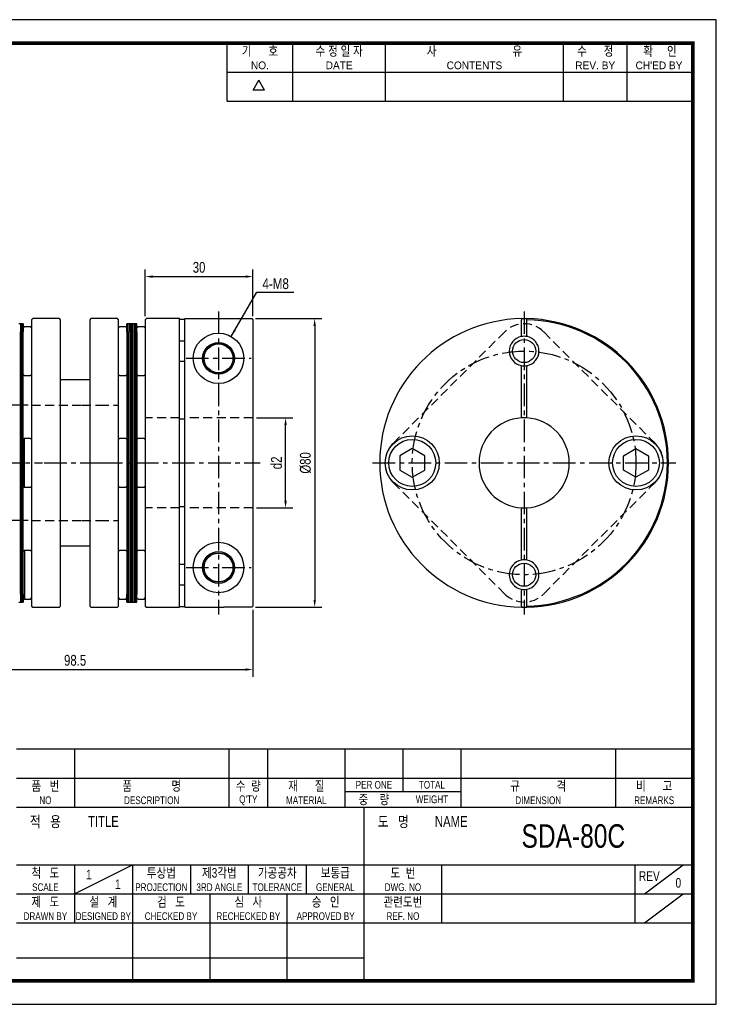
# Model space of a CAD drawing. Header units: millimetres. Extents: x 0 to 386, y 0 to 273.
# Tile 2 of 2: x 193 to 386, y 0 to 273. Entities that reach past the tile are written whole.
import ezdxf
from ezdxf.enums import TextEntityAlignment as Align

# ---------------------------------------------------------------- set-up
doc = ezdxf.new("R2010")
doc.units = ezdxf.units.MM
doc.header["$LTSCALE"] = 5
doc.linetypes.add('CENTER', pattern=[2, 1.25, -0.25, 0.25, -0.25])
doc.linetypes.add('DASHED', pattern=[0.75, 0.5, -0.25])
doc.layers.get('0').update_dxf_attribs({"linetype": 'CONTINUOUS'})
doc.layers.get('Defpoints').update_dxf_attribs({"linetype": 'CONTINUOUS'})
for name, color, linetype in [('BM', 2, 'CONTINUOUS'), ('CT', 1, 'CENTER'), ('D', 7, 'CONTINUOUS'), ('HD', 4, 'DASHED')]:
    doc.layers.add(name, color=color, linetype=linetype)
doc.styles.get("Standard").update_dxf_attribs({"font": 'Gulim.ttf', "width": 0.8, "height": 3})
doc.dimstyles.new('LIM', dxfattribs={"dimtxt": 2, "dimasz": 2, "dimexe": 2, "dimexo": 1, "dimgap": 1, "dimtad": 1, "dimdec": 3, "dimzin": 9, "dimdsep": 46, "dimtxsty": 'Standard', "dimcen": 3, "dimclrd": 1, "dimclre": 1, "dimadec": 0, "dimazin": 0, "dimtfac": 1, "dimtdec": 3, "dimtmove": 0, "dimatfit": 3, "dimfxl": 0, "dimtolj": 1, "dimtzin": 0, "dimarcsym": 0})
doc.dimstyles.get("Standard").update_dxf_attribs({"dimtxt": 0.18, "dimasz": 0.18, "dimexe": 0.18, "dimexo": 0.0625, "dimgap": 0.09, "dimtad": 0, "dimtih": 1, "dimtoh": 1, "dimdec": 4, "dimzin": 0, "dimdsep": 46, "dimtxsty": 'Standard', "dimcen": 0.09, "dimadec": 0, "dimazin": 0, "dimtfac": 1, "dimtdec": 4, "dimtofl": 0, "dimtmove": 0, "dimatfit": 3, "dimfxl": 0, "dimtolj": 1, "dimtzin": 0, "dimarcsym": 0})

# ---------------------------------------------------------------- blocks, each defined once
blk = doc.blocks.new('*D7')
at = {"color": 1, "lineweight": -2, "ltscale": 25.4}
for p, q in [((159.17, 109.42), (159.17, 90.82)), ((257.67, 109.42), (257.67, 90.82)), ((161.17, 92.82), (255.67, 92.82))]:
    blk.add_line(p, q, dxfattribs=at)
at = {"color": 1, "ltscale": 25.4}
for points in [[(161.17, 93.15), (161.17, 92.49), (159.17, 92.82)], [(255.67, 93.15), (255.67, 92.49), (257.67, 92.82)]]:
    blk.add_solid(points, dxfattribs=at)
at = {"layer": 'Defpoints', "color": 0, "ltscale": 25.4}
for p in [(159.17, 110.42), (257.67, 110.42), (257.67, 92.82)]:
    blk.add_point(p, dxfattribs=at)
at = {"color": 0, "ltscale": 25.4, "insert": (208.42, 95.36), "char_height": 3, "attachment_point": 5}
blk.add_mtext('\\A1;98.5', dxfattribs=at)
blk = doc.blocks.new('*D10')
at = {"color": 1, "lineweight": -2, "ltscale": 25.4}
for p, q in [((258.37, 190.11), (276.81, 190.11)), ((274.81, 188.11), (274.81, 112.12)), ((258.37, 110.12), (276.81, 110.12))]:
    blk.add_line(p, q, dxfattribs=at)
at = {"color": 1, "ltscale": 25.4}
for points in [[(274.47, 188.11), (275.14, 188.11), (274.81, 190.11)], [(274.47, 112.12), (275.14, 112.12), (274.81, 110.12)]]:
    blk.add_solid(points, dxfattribs=at)
at = {"layer": 'Defpoints', "color": 0, "ltscale": 25.4}
for p in [(257.37, 190.11), (257.37, 110.12), (274.81, 110.12)]:
    blk.add_point(p, dxfattribs=at)
at = {"color": 0, "ltscale": 25.4, "insert": (272.27, 150.11), "char_height": 3, "attachment_point": 5, "rotation": 90}
blk.add_mtext('\\A1;{\\f굴림|b0|i0|c129|p49;%%c80}', dxfattribs=at)
blk = doc.blocks.new('*D11')
at = {"color": 1, "lineweight": -2, "ltscale": 25.4}
for p, q in [((258.67, 162.61), (268.74, 162.61)), ((266.74, 139.62), (266.74, 160.61)), ((258.67, 137.62), (268.74, 137.62))]:
    blk.add_line(p, q, dxfattribs=at)
at = {"color": 1, "ltscale": 25.4}
for points in [[(266.41, 160.61), (267.07, 160.61), (266.74, 162.61)], [(266.41, 139.62), (267.07, 139.62), (266.74, 137.62)]]:
    blk.add_solid(points, dxfattribs=at)
at = {"layer": 'Defpoints', "color": 0, "ltscale": 25.4}
for p in [(257.67, 162.61), (266.74, 162.61), (257.67, 137.62)]:
    blk.add_point(p, dxfattribs=at)
at = {"color": 0, "ltscale": 25.4, "insert": (264.24, 150.12), "char_height": 3, "attachment_point": 5, "rotation": 90}
blk.add_mtext('\\A1;{\\f??|b0|i0|c0|p49;d2}', dxfattribs=at)
blk = doc.blocks.new('*D12')
at = {"color": 1, "lineweight": -2, "ltscale": 25.4}
for p, q in [((227.87, 190.81), (227.87, 203.77)), ((257.67, 190.81), (257.67, 203.77)), ((229.87, 201.77), (255.67, 201.77))]:
    blk.add_line(p, q, dxfattribs=at)
at = {"color": 1, "ltscale": 25.4}
for points in [[(229.87, 202.1), (229.87, 201.44), (227.87, 201.77)], [(255.67, 202.1), (255.67, 201.44), (257.67, 201.77)]]:
    blk.add_solid(points, dxfattribs=at)
at = {"layer": 'Defpoints', "color": 0, "ltscale": 25.4}
for p in [(257.67, 201.77), (227.87, 189.81), (257.67, 189.81)]:
    blk.add_point(p, dxfattribs=at)
at = {"color": 0, "ltscale": 25.4, "insert": (242.77, 204.31), "char_height": 3, "attachment_point": 5}
blk.add_mtext('\\A1;30', dxfattribs=at)
blk = doc.blocks.new('*D14')
at = {"layer": 'D', "color": 1, "lineweight": -2}
for p, q in [((195.37, 166.11), (141.16, 166.11)), ((142.16, 163.81), (142.16, 136.41)), ((195.37, 134.11), (141.16, 134.11))]:
    blk.add_line(p, q, dxfattribs=at)
at = {"layer": 'D', "color": 1}
for points in [[(141.77, 163.81), (142.54, 163.81), (142.16, 166.11)], [(141.77, 136.41), (142.54, 136.41), (142.16, 134.11)]]:
    blk.add_solid(points, dxfattribs=at)
at = {"layer": 'Defpoints', "color": 0}
for p in [(196.37, 166.11), (142.16, 134.11), (196.37, 134.11)]:
    blk.add_point(p, dxfattribs=at)
at = {"layer": 'D', "insert": (139.62, 150.11), "char_height": 3, "attachment_point": 5, "rotation": 90}
blk.add_mtext('\\A1;%%c32', dxfattribs=at)

msp = doc.modelspace()

# ---------------------------------------------------------------- linework, layer by layer
for p, q in [((250.5281, 250.43296), (250.5281, 266.5)), ((268.73742, 250.43296), (268.73742, 266.5)), ((294.44468, 250.43296), (294.44468, 266.5)), ((343.71694, 250.43296), (343.71694, 266.5)), ((361.39069, 250.43296), (361.39069, 266.5)), ((250.5281, 258.46648), (379.06443, 258.46648)), ((257.73341, 253.46942), (259.34011, 256.25231)), ((260.94682, 253.46942), (259.34011, 256.25231)), ((260.94682, 253.46942), (257.73341, 253.46942)), ((250.5281, 250.43296), (379.06443, 250.43296)), ((379.6, 70.76816), (192.15119, 70.76816)), ((208.21823, 70.76816), (208.21823, 54.70112)), ((251.06367, 70.76816), (251.06367, 54.70112)), ((261.77503, 70.76816), (261.77503, 54.70112)), ((283.19775, 70.76816), (283.19775, 54.70112)), ((299.26479, 70.76816), (299.26479, 58.98567)), ((315.33184, 70.76816), (315.33184, 54.70112)), ((358.17728, 70.76816), (358.17728, 54.70112)), ((192.15119, 62.73464), (379.6, 62.73464)), ((283.19775, 58.98567), (315.33184, 58.98567)), ((192.15119, 54.70112), (379.6, 54.70112)), ((288.55343, 6.5), (288.55343, 54.70112)), ((192.15119, 38.63408), (379.6, 38.63408)), ((208.21823, 30.60056), (224.28527, 38.63408)), ((208.21823, 38.63408), (208.21823, 22.56704)), ((224.28527, 38.63408), (224.28527, 6.5)), ((240.35231, 38.63408), (240.35231, 30.60056)), ((256.41935, 38.63408), (256.41935, 30.60056)), ((272.48639, 38.63408), (272.48639, 30.60056)), ((309.97615, 38.63408), (309.97615, 22.56704)), ((363.53296, 38.63408), (363.53296, 22.56704)), ((366.2108, 30.60056), (376.92216, 38.63408)), ((192.15119, 30.60056), (288.55343, 30.60056)), ((245.70799, 30.60056), (245.70799, 6.5)), ((267.13071, 30.60056), (267.13071, 6.5)), ((288.55343, 30.60056), (379.6, 30.60056)), ((366.2108, 22.56704), (376.92216, 30.60056)), ((192.15119, 22.56704), (379.6, 22.56704)), ((192.15119, 12.84379), (288.55343, 12.84379))]:
    msp.add_line(p, q)
msp.add_lwpolyline([(386.1, 273), (0, 273), (0, 0), (386.1, 0)], close=True)
msp.add_lwpolyline([(379.6, 266.5, 1.04, 1.04, 0), (6.5, 266.5, 1.04, 1.04, 0), (6.5, 6.5, 1.04, 1.04, 0), (379.6, 6.5, 1.04, 1.04, 0)], format="xyseb", close=True)
at = {"layer": 'BM', "ltscale": 25.4}
for p, q in [((193.26715, 188.69373), (192.86715, 188.69373)), ((193.66715, 188.69373), (193.26715, 188.69373)), ((193.26715, 188.69373), (193.26715, 186.47369)), ((193.26715, 188.69373), (193.26715, 186.47369)), ((194.06715, 188.69373), (193.66715, 188.69373)), ((193.66715, 188.69373), (193.66715, 186.47369)), ((193.66715, 188.69373), (193.66715, 186.47369)), ((194.06715, 188.69373), (194.06715, 186.47369)), ((196.66715, 190.11404), (196.36715, 189.81404)), ((196.36715, 189.81404), (196.36715, 110.41404)), ((199.34467, 190.11404), (196.66715, 190.11404)), ((204.06715, 190.11404), (199.34467, 190.11404)), ((204.36715, 189.81404), (204.06715, 190.11404)), ((204.36715, 110.41404), (204.36715, 189.81404)), ((212.76715, 190.11404), (212.46715, 189.81404)), ((212.46715, 189.81404), (212.46715, 110.41404)), ((215.29344, 190.11404), (212.76715, 190.11404)), ((220.16715, 190.11404), (215.29344, 190.11404)), ((220.46715, 189.81404), (220.16715, 190.11404)), ((220.46715, 110.41404), (220.46715, 189.81404)), ((223.16715, 188.69373), (222.76715, 188.69373)), ((222.76715, 186.47369), (222.76715, 188.69373)), ((223.56715, 188.69373), (223.16715, 188.69373)), ((223.16715, 186.47369), (223.16715, 188.69373)), ((223.16715, 186.47369), (223.16715, 188.69373)), ((223.96715, 188.69373), (223.56715, 188.69373)), ((223.56715, 186.47369), (223.56715, 188.69373)), ((223.56715, 186.47369), (223.56715, 188.69373)), ((224.36715, 188.69373), (223.96715, 188.69373)), ((223.96715, 186.47369), (223.96715, 188.69373)), ((223.96715, 186.47369), (223.96715, 188.69373)), ((224.76715, 188.69373), (224.36715, 188.69373)), ((224.36715, 186.47369), (224.36715, 188.69373)), ((224.36715, 186.47369), (224.36715, 188.69373)), ((225.16715, 188.69373), (224.76715, 188.69373)), ((224.76715, 186.47369), (224.76715, 188.69373)), ((224.76715, 186.47369), (224.76715, 188.69373)), ((225.56715, 188.69373), (225.16715, 188.69373)), ((225.16715, 186.47369), (225.16715, 188.69373)), ((225.16715, 186.47369), (225.16715, 188.69373)), ((225.56715, 186.47369), (225.56715, 188.69373)), ((228.16715, 190.11404), (227.86715, 189.81404)), ((227.86715, 189.81404), (227.86715, 110.41404)), ((237.36715, 190.11404), (228.16715, 190.11404)), ((237.36715, 110.11404), (237.36715, 190.11404)), ((237.36715, 190.00138), (238.86715, 190.00138)), ((238.86715, 110.11404), (238.86715, 190.10701)), ((238.86715, 190.10701), (257.36715, 190.10701)), ((257.36715, 190.10701), (257.66715, 189.80696)), ((257.66715, 189.80696), (257.66715, 110.42113)), ((332.09686, 190.10701), (333.59686, 190.10701)), ((332.09686, 190.10701), (332.09686, 189.80696)), ((332.09686, 185.44965), (332.09686, 189.80696)), ((333.59686, 189.80696), (333.59686, 190.10701)), ((333.59686, 185.44965), (333.59686, 189.80696)), ((193.26715, 155.47369), (193.26715, 186.47369)), ((193.26715, 155.47369), (193.26715, 186.47369)), ((193.66715, 155.47369), (193.66715, 186.47369)), ((193.66715, 155.47369), (193.66715, 186.47369)), ((194.36715, 187.86404), (194.06715, 187.56404)), ((194.06715, 155.47369), (194.06715, 186.47369)), ((196.06715, 187.86404), (194.36715, 187.86404)), ((196.36715, 187.56404), (196.06715, 187.86404)), ((220.76715, 187.86404), (220.46715, 187.56404)), ((222.46715, 187.86404), (220.76715, 187.86404)), ((222.76715, 187.56404), (222.46715, 187.86404)), ((222.76715, 186.47369), (222.76715, 155.47369)), ((223.16715, 186.47369), (223.16715, 155.47369)), ((223.16715, 186.47369), (223.16715, 155.47369)), ((223.56715, 186.47369), (223.56715, 155.47369)), ((223.56715, 186.47369), (223.56715, 155.47369)), ((223.96715, 186.47369), (223.96715, 155.47369)), ((223.96715, 186.47369), (223.96715, 155.47369)), ((224.36715, 186.47369), (224.36715, 155.47369)), ((224.36715, 186.47369), (224.36715, 155.47369)), ((224.76715, 186.47369), (224.76715, 155.47369)), ((224.76715, 186.47369), (224.76715, 155.47369)), ((225.16715, 186.47369), (225.16715, 155.47369)), ((225.16715, 186.47369), (225.16715, 155.47369)), ((225.86715, 187.86404), (225.56715, 187.56404)), ((225.56715, 186.47369), (225.56715, 155.47369)), ((227.56715, 187.86404), (225.86715, 187.86404)), ((227.86715, 187.56404), (227.56715, 187.86404)), ((238.86715, 183.90868), (237.36715, 183.90868)), ((332.09686, 185.14486), (332.09686, 185.44965)), ((333.59686, 185.44965), (333.59686, 185.14486)), ((237.36715, 178.3194), (238.86715, 178.3194)), ((332.09686, 176.77843), (332.09686, 177.08322)), ((332.09686, 162.89205), (332.09686, 176.77843)), ((333.59686, 177.08322), (333.59686, 176.77843)), ((333.59686, 162.89205), (333.59686, 176.77843)), ((194.06715, 174.66404), (194.36715, 174.36404)), ((194.36715, 174.36404), (196.06715, 174.36404)), ((196.06715, 174.36404), (196.36715, 174.66404)), ((212.46715, 173.11404), (204.36715, 173.11404)), ((212.46715, 173.11404), (210.31629, 173.11404)), ((220.46715, 174.66404), (220.76715, 174.36404)), ((220.76715, 174.36404), (222.46715, 174.36404)), ((222.46715, 174.36404), (222.76715, 174.66404)), ((225.56715, 174.66404), (225.86715, 174.36404)), ((225.86715, 174.36404), (227.56715, 174.36404)), ((227.56715, 174.36404), (227.86715, 174.66404)), ((238.86715, 162.2487), (237.36715, 162.2487)), ((332.09686, 162.89205), (332.09686, 162.59152)), ((333.59686, 162.59152), (332.09686, 162.59152)), ((333.59686, 162.59152), (333.59686, 162.89205)), ((194.36715, 156.86404), (194.06715, 156.56404)), ((196.06715, 156.86404), (194.36715, 156.86404)), ((194.36715, 143.36404), (194.36715, 156.86404)), ((196.36715, 156.56404), (196.06715, 156.86404)), ((220.76715, 156.86404), (220.46715, 156.56404)), ((222.46715, 156.86404), (220.76715, 156.86404)), ((222.76715, 156.56404), (222.46715, 156.86404)), ((225.86715, 156.86404), (225.56715, 156.56404)), ((227.56715, 156.86404), (225.86715, 156.86404)), ((227.86715, 156.56404), (227.56715, 156.86404)), ((193.26715, 144.75439), (193.26715, 155.47369)), ((193.26715, 144.75439), (193.26715, 155.47369)), ((193.66715, 144.75439), (193.66715, 155.47369)), ((193.66715, 144.75439), (193.66715, 155.47369)), ((194.06715, 144.75439), (194.06715, 155.47369)), ((222.76715, 155.47369), (222.76715, 144.75439)), ((223.16715, 155.47369), (223.16715, 144.75439)), ((223.16715, 155.47369), (223.16715, 144.75439)), ((223.56715, 155.47369), (223.56715, 144.75439)), ((223.56715, 155.47369), (223.56715, 144.75439)), ((223.96715, 155.47369), (223.96715, 144.75439)), ((223.96715, 155.47369), (223.96715, 144.75439)), ((224.36715, 155.47369), (224.36715, 144.75439)), ((224.36715, 155.47369), (224.36715, 144.75439)), ((224.76715, 155.47369), (224.76715, 144.75439)), ((224.76715, 155.47369), (224.76715, 144.75439)), ((225.16715, 155.47369), (225.16715, 144.75439)), ((225.16715, 155.47369), (225.16715, 144.75439)), ((225.56715, 155.47369), (225.56715, 144.75439)), ((193.26715, 113.75439), (193.26715, 144.75439)), ((193.26715, 113.75439), (193.26715, 144.75439)), ((193.66715, 113.75439), (193.66715, 144.75439)), ((193.66715, 113.75439), (193.66715, 144.75439)), ((194.06715, 113.75439), (194.06715, 144.75439)), ((222.76715, 144.75439), (222.76715, 113.75439)), ((223.16715, 144.75439), (223.16715, 113.75439)), ((223.16715, 144.75439), (223.16715, 113.75439)), ((223.56715, 144.75439), (223.56715, 113.75439)), ((223.56715, 144.75439), (223.56715, 113.75439)), ((223.96715, 144.75439), (223.96715, 113.75439)), ((223.96715, 144.75439), (223.96715, 113.75439)), ((224.36715, 144.75439), (224.36715, 113.75439)), ((224.36715, 144.75439), (224.36715, 113.75439)), ((224.76715, 144.75439), (224.76715, 113.75439)), ((224.76715, 144.75439), (224.76715, 113.75439)), ((225.16715, 144.75439), (225.16715, 113.75439)), ((225.16715, 144.75439), (225.16715, 113.75439)), ((225.56715, 144.75439), (225.56715, 113.75439)), ((194.06715, 143.66404), (194.36715, 143.36404)), ((194.36715, 143.36404), (196.06715, 143.36404)), ((196.06715, 143.36404), (196.36715, 143.66404)), ((220.46715, 143.66404), (220.76715, 143.36404)), ((220.76715, 143.36404), (222.46715, 143.36404)), ((222.46715, 143.36404), (222.76715, 143.66404)), ((225.56715, 143.66404), (225.86715, 143.36404)), ((225.86715, 143.36404), (227.56715, 143.36404)), ((227.56715, 143.36404), (227.86715, 143.66404)), ((237.36715, 137.97938), (238.86715, 137.97938)), ((332.09686, 137.63656), (332.09686, 137.33603)), ((332.09686, 123.44965), (332.09686, 137.33603)), ((333.59686, 137.33603), (333.59686, 137.63656)), ((333.59686, 123.44965), (333.59686, 137.33603)), ((194.36715, 125.86404), (194.06715, 125.56404)), ((196.06715, 125.86404), (194.36715, 125.86404)), ((194.36715, 125.86404), (194.36715, 112.36404)), ((196.36715, 125.56404), (196.06715, 125.86404)), ((204.36715, 127.11404), (212.46715, 127.11404)), ((210.31629, 127.11404), (212.46715, 127.11404)), ((220.76715, 125.86404), (220.46715, 125.56404)), ((222.46715, 125.86404), (220.76715, 125.86404)), ((222.76715, 125.56404), (222.46715, 125.86404)), ((225.86715, 125.86404), (225.56715, 125.56404)), ((227.56715, 125.86404), (225.86715, 125.86404)), ((227.86715, 125.56404), (227.56715, 125.86404)), ((332.09686, 123.44965), (332.09686, 123.14486)), ((333.59686, 123.14486), (333.59686, 123.44965)), ((238.86715, 121.90868), (237.36715, 121.90868)), ((237.36715, 116.3194), (238.86715, 116.3194)), ((332.09686, 115.08322), (332.09686, 114.77843)), ((332.09686, 110.42113), (332.09686, 114.77843)), ((333.59686, 114.77843), (333.59686, 115.08322)), ((333.59686, 110.42113), (333.59686, 114.77843)), ((193.26715, 113.75439), (193.26715, 111.53435)), ((193.26715, 113.75439), (193.26715, 111.53435)), ((193.66715, 113.75439), (193.66715, 111.53435)), ((193.66715, 113.75439), (193.66715, 111.53435)), ((194.06715, 113.75439), (194.06715, 111.53435)), ((194.06715, 112.66404), (194.36715, 112.36404)), ((194.36715, 112.36404), (196.06715, 112.36404)), ((196.06715, 112.36404), (196.36715, 112.66404)), ((220.46715, 112.66404), (220.76715, 112.36404)), ((220.76715, 112.36404), (222.46715, 112.36404)), ((222.46715, 112.36404), (222.76715, 112.66404)), ((222.76715, 111.53435), (222.76715, 113.75439)), ((223.16715, 113.75439), (223.16715, 111.53435)), ((223.16715, 111.53435), (223.16715, 113.75439)), ((223.56715, 113.75439), (223.56715, 111.53435)), ((223.56715, 113.75439), (223.56715, 111.53435)), ((223.96715, 113.75439), (223.96715, 111.53435)), ((223.96715, 111.53435), (223.96715, 113.75439)), ((224.36715, 111.53435), (224.36715, 113.75439)), ((224.36715, 111.53435), (224.36715, 113.75439)), ((224.76715, 111.53435), (224.76715, 113.75439)), ((224.76715, 111.53435), (224.76715, 113.75439)), ((225.16715, 111.53435), (225.16715, 113.75439)), ((225.16715, 111.53435), (225.16715, 113.75439)), ((225.56715, 111.53435), (225.56715, 113.75439)), ((225.56715, 112.66404), (225.86715, 112.36404)), ((225.86715, 112.36404), (227.56715, 112.36404)), ((227.56715, 112.36404), (227.86715, 112.66404)), ((192.86715, 111.53435), (193.26715, 111.53435)), ((193.26715, 111.53435), (193.66715, 111.53435)), ((193.66715, 111.53435), (194.06715, 111.53435)), ((196.36715, 110.41404), (196.66715, 110.11404)), ((196.66715, 110.11404), (199.34467, 110.11404)), ((199.34467, 110.11404), (204.06715, 110.11404)), ((204.06715, 110.11404), (204.36715, 110.41404)), ((212.46715, 110.41404), (212.76715, 110.11404)), ((212.76715, 110.11404), (215.29344, 110.11404)), ((215.29344, 110.11404), (220.16715, 110.11404)), ((220.16715, 110.11404), (220.46715, 110.41404)), ((222.76715, 111.53435), (223.16715, 111.53435)), ((223.16715, 111.53435), (223.56715, 111.53435)), ((223.56715, 111.53435), (223.96715, 111.53435)), ((223.96715, 111.53435), (224.36715, 111.53435)), ((224.36715, 111.53435), (224.76715, 111.53435)), ((224.76715, 111.53435), (225.16715, 111.53435)), ((225.16715, 111.53435), (225.56715, 111.53435)), ((227.86715, 110.41404), (228.16715, 110.11404)), ((228.16715, 110.11404), (237.36715, 110.11404)), ((238.86715, 110.2267), (237.36715, 110.2267)), ((238.86715, 110.11404), (249.66335, 110.11404)), ((257.36715, 110.12107), (249.66335, 110.12107)), ((257.66715, 110.42113), (257.36715, 110.12107)), ((332.09686, 110.42113), (332.09686, 110.12107)), ((333.59686, 110.12107), (333.59686, 110.42113))]:
    msp.add_line(p, q, dxfattribs=at)
for points in [[(301.84686, 154.11404), (298.38276, 152.11404), (298.38276, 148.11404), (301.84686, 146.11404), (305.31096, 148.11404), (305.31096, 152.11404)], [(363.84686, 154.11404), (367.31096, 152.11404), (367.31096, 148.11404), (363.84686, 146.11404), (360.38276, 148.11404), (360.38276, 152.11404)]]:
    msp.add_lwpolyline(points, close=True, dxfattribs=at)
for centre, radius in [((248.16715, 179.11404), 7), ((248.16715, 179.11404), 4.4), ((248.16715, 179.11404), 4.1), ((248.16715, 179.11404), 4), ((332.84686, 181.11404), 3.2), ((301.84686, 150.11404), 7.5), ((301.84686, 150.11404), 6.5), ((363.84686, 150.11404), 7.5), ((363.84686, 150.11404), 6.5), ((248.16715, 121.11404), 7), ((248.16715, 121.11404), 4.4), ((248.16715, 121.11404), 4.1), ((248.16715, 121.11404), 4), ((332.84686, 119.11404), 3.2)]:
    msp.add_circle(centre, radius, dxfattribs=at)
for centre, radius, start, end in [((332.84686, 150.11404), 40, 91.0743588, 268.9256412), ((332.84686, 150.11404), 40, 271.0743588, 88.9256412), ((332.84686, 150.11404), 39.7, 271.0824784, 88.9175216), ((332.84686, 181.11404), 4.1, 100.540286, 259.459714), ((332.84686, 181.11404), 4.1, 79.459714, 100.375696), ((332.84686, 181.11404), 4.1, 280.540286, 79.459714), ((332.84686, 181.11404), 4.1, 259.459714, 280.540286), ((332.84686, 150.11404), 12.5, 93.4398128, 266.5601872), ((332.84686, 150.11404), 12.5, 273.4398128, 86.5601872), ((332.84686, 150.11404), 12.5, 266.5561509, 273.4438322), ((332.84686, 119.11404), 4.1, 100.540286, 259.459714), ((332.84686, 119.11404), 4.1, 79.459714, 100.540286), ((332.84686, 119.11404), 4.1, 280.540286, 79.459714), ((332.84686, 119.11404), 4.1, 259.624304, 280.540286), ((332.84686, 150.11404), 40, 268.9250238, 271.0743377)]:
    msp.add_arc(centre, radius, start, end, dxfattribs=at)
at = {"layer": 'CT'}
for p, q in [((248.16715, 192.11404), (248.16715, 108.12107)), ((332.84686, 192.11404), (332.84686, 108.11404)), ((239.16715, 179.11404), (257.16715, 179.11404)), ((157.16715, 150.11404), (199.34467, 150.11404)), ((199.84467, 150.11404), (215.29344, 150.11404)), ((215.29344, 150.11404), (259.66715, 150.11404)), ((290.84686, 150.11404), (374.84686, 150.11404)), ((239.16715, 121.11404), (257.16715, 121.11404))]:
    msp.add_line(p, q, dxfattribs=at)
msp.add_circle((332.84686, 150.11404), 31, dxfattribs=at)
at = {"layer": 'HD'}
for p, q in [((327.48721, 186.47369), (296.48721, 155.47369)), ((369.20651, 155.47369), (338.20651, 186.47369)), ((196.36715, 166.11404), (212.46715, 166.11404)), ((210.31629, 166.11404), (215.29344, 166.11404)), ((215.29344, 166.11404), (220.46715, 166.11404)), ((237.36715, 162.61404), (227.86715, 162.61404)), ((257.66715, 162.61404), (238.86715, 162.61404)), ((327.48721, 113.75439), (296.48721, 144.75439)), ((369.20651, 144.75439), (338.20651, 113.75439)), ((237.36715, 137.62107), (227.86715, 137.62107)), ((257.66715, 137.62107), (238.86715, 137.62107)), ((196.36715, 134.11404), (212.46715, 134.11404)), ((210.31629, 134.11404), (215.29344, 134.11404)), ((215.29344, 134.11404), (220.46715, 134.11404))]:
    msp.add_line(p, q, dxfattribs=at)
for centre, start, end in [((332.84686, 181.11404), 45, 135), ((301.84686, 150.11404), 135, 225), ((363.84686, 150.11404), 315, 45), ((332.84686, 119.11404), 225, 315)]:
    msp.add_arc(centre, 7.57969, start, end, dxfattribs=at)

# ---------------------------------------------------------------- texts
at = {"ltscale": 25.4, "insert": (264.00111, 199.79021), "char_height": 3, "attachment_point": 5}
msp.add_mtext('{\\fﾱﾼﾸﾲ|b0|i0|c129|p49;4-M8}', dxfattribs=at)
at = {"layer": 'D', "width": 0.8}
for s, height, p in [('기      호', 2.67784, (259.63276, 264.35773)), ('수 정 일 자', 2.67784, (281.59105, 264.35773)), ('사                           유', 2.6778402, (319.08081, 264.35773)), ('수      정', 2.67784, (352.55381, 264.35773)), ('확     인', 2.67784, (370.49534, 264.35773)), ('품   번', 2.67784, (200.18471, 60.59237)), ('품              명', 2.6778402, (229.64095, 60.59237)), ('수  량', 2.67784, (256.41935, 60.59237)), ('재      질', 2.67784, (272.48639, 60.59237)), ('PER ONE', 2.142272, (291.23127, 60.86016)), ('TOTAL', 2.142272, (307.29831, 60.86016)), ('규             격', 2.6778402, (336.75456, 60.59237)), ('비      고', 2.67784, (368.88864, 60.59237)), ('NO', 2.142272, (200.18471, 56.57561)), ('DESCRIPTION', 2.1422722, (229.64095, 56.57561)), ("Q'TY", 2.142272, (256.41935, 56.57561)), ('MATERIAL', 2.142272, (272.48639, 56.57561)), ('중    량', 2.67784, (291.23127, 56.8434)), ('WEIGHT', 2.142272, (307.29831, 56.8434)), ('DIMENSION', 2.142272, (336.75456, 56.57561)), ('REMARKS', 2.142272, (368.88864, 56.57561)), ('적   용', 2.999181, (200.18471, 50.68436)), ('TITLE', 2.999181, (216.25175, 50.68436)), ('도   명', 2.999181, (296.58695, 50.68436)), ('NAME', 2.999181, (312.65399, 50.68436)), ('SDA-80C', 6.5, (346.48633, 46.6676)), ('척   도', 2.67784, (200.18471, 36.49181)), ('투상법', 2.67784, (232.31879, 36.49181)), ('제3각법', 2.67784, (248.38583, 36.49181)), ('가공공차', 2.67784, (264.45287, 36.49181)), ('보통급', 2.67784, (280.51991, 36.49181)), ('도  번', 2.67784, (299.26479, 36.49181)), ('1', 2.67784, (212.23499, 35.95624)), ('REV', 2.67784, (367.54972, 35.55457)), ('SCALE', 2.142272, (200.18471, 32.47505)), ('1', 2.67784, (220.26851, 33.2784)), ('PROJECTION', 2.142272, (232.31879, 32.47505)), ('3RD ANGLE', 2.142272, (248.38583, 32.47505)), ('TOLERANCE', 2.142272, (264.45287, 32.47505)), ('GENERAL', 2.142272, (280.51991, 32.47505)), ('DWG. NO', 2.142272, (299.26479, 32.47505)), ('0', 2.67784, (375.58324, 33.68008)), ('제   도', 2.67784, (200.18471, 28.45829)), ('설   계', 2.67784, (216.25175, 28.45829)), ('검   도', 2.67784, (234.99663, 28.45829)), ('심   사', 2.67784, (256.41935, 28.45829)), ('승   인', 2.67784, (277.84207, 28.45829)), ('관련도번', 2.67784, (299.26479, 28.45829)), ('REF. NO', 2.142272, (299.26479, 24.44153))]:
    msp.add_text(s, height=height, dxfattribs=at).set_placement(p, align=Align.MIDDLE)
at = {"layer": 'D'}
for s, p in [('NO.', (259.63276, 260.34097)), ('DATE', (281.59105, 260.34097)), ('CONTENTS', (319.08081, 260.34097)), ('REV. BY', (352.55381, 260.34097)), ("CH'ED BY", (370.22756, 260.34097))]:
    msp.add_text(s, height=2.142272, dxfattribs=at).set_placement(p, align=Align.MIDDLE)
at = {"layer": 'D', "width": 0.8}
for s, height, p in [('DRAWN BY', 2.142272, (200.18471, 23.37034)), ('DESIGNED BY', 2.1422722, (216.25175, 23.37034)), ('CHECKED BY', 2.142272, (234.99663, 23.37034)), ('RECHECKED BY', 2.1422722, (256.41935, 23.37034)), ('APPROVED BY', 2.1422722, (277.84207, 23.37034))]:
    msp.add_text(s, height=height, dxfattribs=at).set_placement(p, align=Align.CENTER)

# ---------------------------------------------------------------- dimensions: what is measured, and where the dimension line sits
at = {"ltscale": 25.4}
dim = msp.add_linear_dim(base=(257.66715, 201.77142), p1=(227.86715, 189.81404), p2=(257.66715, 189.80696), text='30', dimstyle='LIM', dxfattribs=at)
dim.commit()
dim.dimension.update_dxf_attribs({"geometry": '*D12', "text_midpoint": (242.76715, 204.30937)})
for base, p1, p2, text, picture, middle in [((274.80634, 110.12107), (257.36715, 190.10701), (257.36715, 110.12107), '{\\f굴림|b0|i0|c129|p49;%%c80}', '*D10', (272.26839, 150.11404)), ((266.74039, 162.61404), (257.66715, 137.62107), (257.66715, 162.61404), '{\\f??|b0|i0|c0|p49;d2}', '*D11', (264.24039, 150.11756))]:
    dim = msp.add_linear_dim(base=base, p1=p1, p2=p2, angle=90, text=text, dimstyle='LIM', dxfattribs=at)
    dim.commit()
    dim.dimension.update_dxf_attribs({"geometry": picture, "text_midpoint": middle})
dim = msp.add_linear_dim(base=(257.66715, 92.81998), p1=(159.16715, 110.42113), p2=(257.66715, 110.42113), dimstyle='LIM', dxfattribs=at)
dim.commit()
dim.dimension.update_dxf_attribs({"geometry": '*D7', "text_midpoint": (208.41715, 95.35793)})
at = {"layer": 'D'}
dim = msp.add_linear_dim(base=(142.15621, 134.11404), p1=(196.36715, 166.11404), p2=(196.36715, 134.11404), angle=90, text='%%c32', dimstyle='Standard', override={"dimtxt": 2, "dimasz": 2.3, "dimexe": 1, "dimexo": 1, "dimgap": 1, "dimtad": 1, "dimtih": 0, "dimtoh": 0, "dimzin": 8, "dimcen": 1, "dimclrd": 1, "dimclre": 1, "dimclrt": 256, "dimadec": 4, "dimazin": 2, "dimtfac": 0.5, "dimtix": 1, "dimtofl": 1, "dimtmove": 2, "dimtzin": 8}, dxfattribs=at)
dim.commit()
dim.dimension.update_dxf_attribs({"geometry": '*D14', "text_midpoint": (139.61826, 150.11404)})

# ---------------------------------------------------------------- leaders
at = {"ltscale": 25.4}
msp.add_leader([(251.66715, 185.17622), (258.7679, 197.47508), (269.04159, 197.47508)], dimstyle='LIM', override={"dimgap": 1, "dimtad": 0}, dxfattribs=at)

doc.saveas('drawing.dxf')
